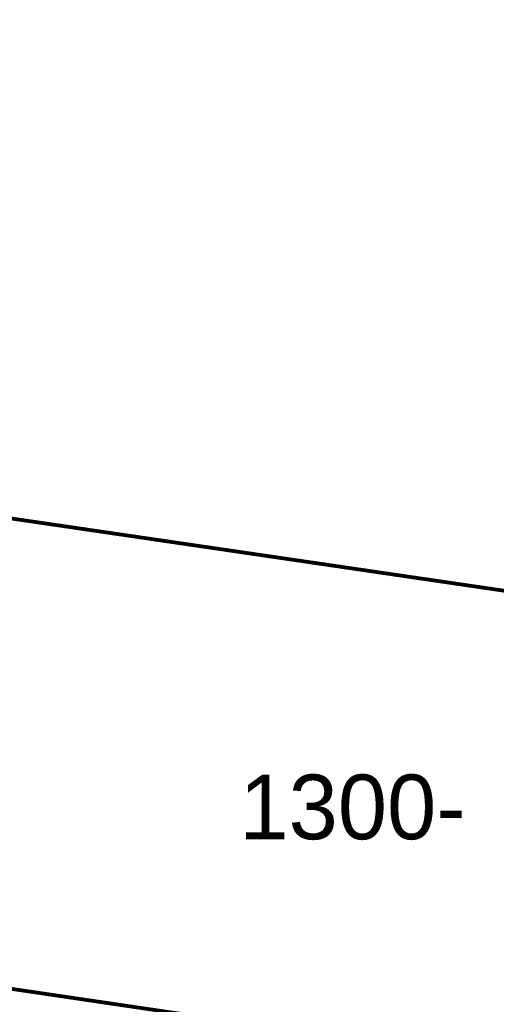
# Model space of a CAD drawing. Header units: millimetres. Extents: x -34570 to 24172, y 36800 to 73669.
# Tile 82 of 91: x 8180 to 10023, y 65281 to 69088. Entities that reach past the tile are written whole.
import ezdxf

# ---------------------------------------------------------------- set-up
doc = ezdxf.new("R2010")
doc.units = ezdxf.units.MM
doc.layers.add('Algemeen', color=253, linetype='Continuous', lineweight=9)
doc.layers.add('Algemeen01', color=253, linetype='Continuous', lineweight=80)
doc.styles.add('ARIAL', font='arial.ttf')

msp = doc.modelspace()

# ---------------------------------------------------------------- linework, layer by layer
at = {"layer": 'Algemeen01'}
for p, q in [((19211.94425, 65536.54571), (-5002.84244, 69087.7736)), ((17626.53885, 65769.05388), (176.48348, 68328.19777)), ((17626.53885, 65769.05388), (496.48348, 68281.26806)), ((17626.53885, 63949.79985), (1661.53885, 66291.15243))]:
    msp.add_line(p, q, dxfattribs=at)

# ---------------------------------------------------------------- texts
at = {"layer": 'Algemeen', "insert": (9029.49746, 65915.6917), "char_height": 250, "width": 1022.9172357, "attachment_point": 7, "style": 'ARIAL'}
msp.add_mtext('\\W0.98;1300-', dxfattribs=at)

doc.saveas('drawing.dxf')
